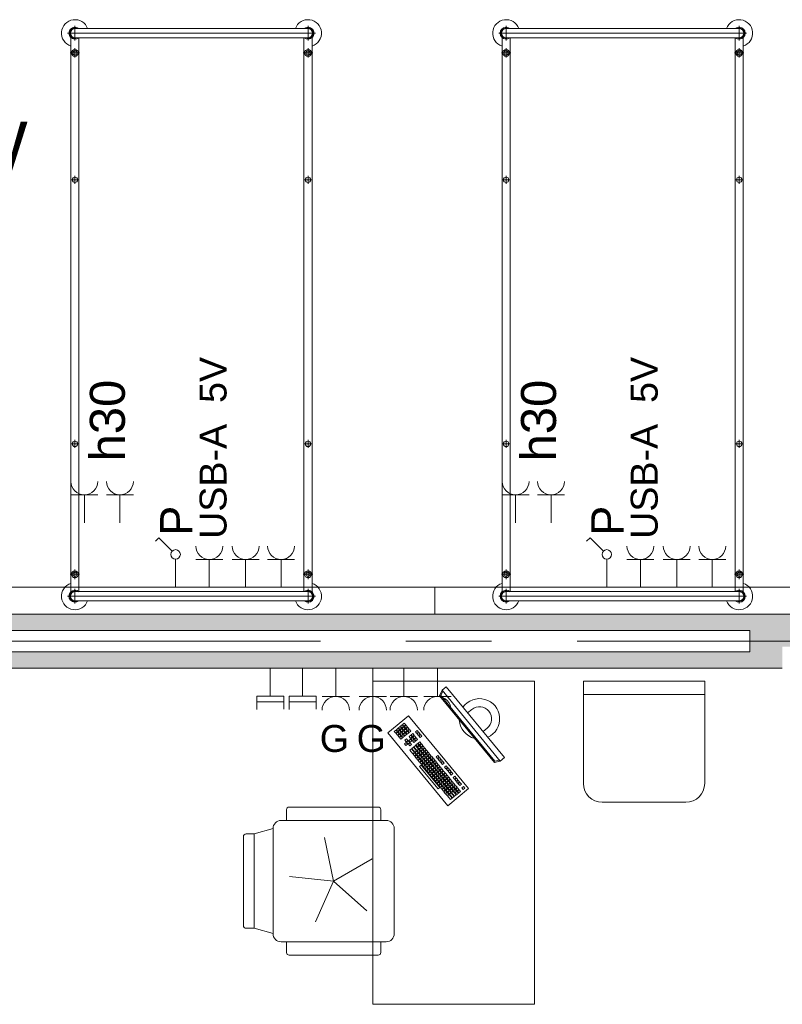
# Model space of a CAD drawing. Header units: centimetres. Extents: x -2424 to 1783, y 5 to 2907.
# Tile 4 of 94: x -992 to -709, y 274 to 639. Entities that reach past the tile are written whole.
import ezdxf

# ---------------------------------------------------------------- set-up
doc = ezdxf.new("R2010")
doc.units = ezdxf.units.CM
doc.linetypes.add('Oś', pattern=[222.25, 127, -31.75, 31.75, -31.75])
for name, color, linetype, lineweight in [('A-ANNO-NOTE', 131, 'Continuous', 9), ('A-AREA-IDEN', 2, 'Continuous', 13), ('A-WALL', 113, 'Continuous', 13), ('E-ELEC-EQPM', 71, 'Continuous', 9), ('I-FURN', 30, 'Continuous', 9), ('Q-SPCQ', 91, 'Continuous', 9), ('S-GRID', 1, 'Continuous', 13)]:
    doc.layers.add(name, color=color, linetype=linetype, lineweight=lineweight)
doc.layers.add('A-WALL-PATT', color=111, linetype='Continuous', lineweight=13, plot=False)
doc.styles.add('Arial_10', font='arial.ttf', dxfattribs={"width": 0.85, "height": 23})
doc.styles.add('Arial_4', font='arial.ttf', dxfattribs={"height": 10})
doc.styles.add('Arial_5', font='arial.ttf', dxfattribs={"height": 12})
doc.styles.add('Arial_6', font='arial.ttf', dxfattribs={"height": 13})

msp = doc.modelspace()

# ---------------------------------------------------------------- linework, layer by layer
at = {"layer": 'A-WALL', "color": 251, "lineweight": 9}
for p, q in [((-627.62, 418.33), (-1197.62, 418.33)), ((-1197.62, 412.33), (-720.62, 412.33)), ((-720.62, 412.33), (-720.62, 404.33)), ((-720.62, 404.33), (-1197.62, 404.33)), ((-1197.62, 398.33), (-708.62, 398.33))]:
    msp.add_line(p, q, dxfattribs=at)
at = {"layer": 'A-WALL-PATT', "color": 251, "linetype": 'Continuous', "lineweight": 9, "extrusion": (0, 0, -1)}
for points in [[(1197.62, 418.33), (1083.06, 412.33), (720.62, 418.33)], [(720.62, 418.33), (1083.06, 412.33), (720.62, 412.33)], [(719.15, 406.33), (720.62, 418.33), (720.62, 406.33)], [(720.62, 418.33), (719.15, 406.33), (627.62, 418.33)], [(627.62, 418.33), (719.15, 406.33), (627.62, 406.33)], [(720.62, 404.33), (708.62, 398.33), (720.62, 406.33)], [(720.62, 406.33), (708.62, 398.33), (708.62, 406.33)], [(1197.62, 398.33), (720.62, 404.33), (1197.62, 404.33)], [(720.62, 404.33), (1197.62, 398.33), (1083.06, 398.33)], [(720.62, 404.33), (1083.06, 398.33), (720.62, 398.33)], [(708.62, 398.33), (720.62, 404.33), (720.62, 398.33)]]:
    msp.add_solid(points, dxfattribs=at)
at = {"layer": 'E-ELEC-EQPM', "color": 251, "lineweight": 9}
for p, q in [((-898.62, 387.99), (-898.62, 398.33)), ((-886.62, 387.99), (-886.62, 398.33)), ((-874.34, 387.83), (-874.34, 398.33)), ((-860.62, 387.83), (-860.62, 398.33)), ((-849.12, 387.83), (-849.12, 398.33)), ((-836.62, 387.83), (-836.62, 398.33)), ((-903.62, 387.99), (-903.62, 382.95)), ((-893.62, 387.99), (-903.62, 387.99)), ((-893.62, 383.11), (-893.62, 387.99)), ((-891.62, 387.99), (-891.62, 382.95)), ((-881.62, 387.99), (-891.62, 387.99)), ((-881.62, 383.11), (-881.62, 387.99)), ((-879.42, 387.83), (-869.26, 387.83)), ((-865.7, 387.83), (-855.54, 387.83)), ((-854.2, 387.83), (-844.04, 387.83)), ((-841.7, 387.83), (-831.54, 387.83)), ((-893.62, 385.8), (-903.62, 385.8)), ((-881.62, 385.8), (-891.62, 385.8))]:
    msp.add_line(p, q, dxfattribs=at)
for centre in [(-874.34, 382.75), (-860.62, 382.75), (-849.12, 382.75), (-836.62, 382.75)]:
    msp.add_arc(centre, 5.08, 0, 180, dxfattribs=at)
at = {"layer": 'I-FURN', "color": 251, "lineweight": 9}
for p, q in [((-971.12, 631.3), (-971.12, 636.75)), ((-884.62, 631.3), (-884.62, 636.75)), ((-811.12, 631.3), (-811.12, 636.75)), ((-724.62, 631.3), (-724.62, 636.75)), ((-881.9, 634.03), (-973.85, 634.03)), ((-972.62, 426.67), (-972.62, 632.38)), ((-971.12, 635.73), (-884.62, 635.73)), ((-971.12, 632.33), (-884.62, 632.33)), ((-969.62, 632.33), (-969.62, 426.67)), ((-886.12, 632.38), (-886.12, 426.73)), ((-883.12, 426.67), (-883.12, 632.38)), ((-721.9, 634.03), (-813.85, 634.03)), ((-812.62, 426.67), (-812.62, 632.38)), ((-811.12, 635.73), (-724.62, 635.73)), ((-811.12, 632.33), (-724.62, 632.33)), ((-809.62, 632.33), (-809.62, 426.67)), ((-726.12, 632.38), (-726.12, 426.73)), ((-723.12, 426.67), (-723.12, 632.38)), ((-972.87, 626.7), (-969.37, 626.7)), ((-971.12, 624.95), (-971.12, 628.45)), ((-882.87, 626.7), (-886.37, 626.7)), ((-884.62, 624.95), (-884.62, 628.45)), ((-812.87, 626.7), (-809.37, 626.7)), ((-811.12, 624.95), (-811.12, 628.45)), ((-722.87, 626.7), (-726.37, 626.7)), ((-724.62, 624.95), (-724.62, 628.45)), ((-972.62, 579.58), (-969.62, 579.58)), ((-971.12, 578.08), (-971.12, 581.08)), ((-883.12, 579.58), (-886.12, 579.58)), ((-884.62, 578.08), (-884.62, 581.08)), ((-812.62, 579.58), (-809.62, 579.58)), ((-811.12, 578.08), (-811.12, 581.08)), ((-723.12, 579.58), (-726.12, 579.58)), ((-724.62, 578.08), (-724.62, 581.08)), ((-971.12, 480.08), (-971.12, 483.08)), ((-884.62, 480.08), (-884.62, 483.08)), ((-811.12, 480.08), (-811.12, 483.08)), ((-724.62, 480.08), (-724.62, 483.08)), ((-972.62, 481.58), (-969.62, 481.58)), ((-883.12, 481.58), (-886.12, 481.58)), ((-812.62, 481.58), (-809.62, 481.58)), ((-723.12, 481.58), (-726.12, 481.58)), ((-971.12, 434.92), (-971.12, 431.42)), ((-884.62, 434.92), (-884.62, 431.42)), ((-811.12, 434.92), (-811.12, 431.42)), ((-724.62, 434.92), (-724.62, 431.42)), ((-972.87, 433.17), (-969.37, 433.17)), ((-882.87, 433.17), (-886.37, 433.17)), ((-812.87, 433.17), (-809.37, 433.17)), ((-722.87, 433.17), (-726.37, 433.17)), ((-971.12, 427.75), (-971.12, 422.3)), ((-884.62, 427.75), (-884.62, 422.3)), ((-811.12, 427.75), (-811.12, 422.3)), ((-724.62, 427.75), (-724.62, 422.3)), ((-973.85, 425.03), (-881.9, 425.03)), ((-971.12, 426.73), (-884.62, 426.73)), ((-813.85, 425.03), (-721.9, 425.03)), ((-811.12, 426.73), (-724.62, 426.73)), ((-971.12, 423.33), (-884.62, 423.33)), ((-811.12, 423.33), (-724.62, 423.33)), ((-860.62, 393.56), (-800.62, 393.56)), ((-860.62, 273.56), (-860.62, 393.56)), ((-834.88, 390.11), (-833.33, 391.38)), ((-833.33, 391.38), (-811.74, 365.12)), ((-800.62, 393.56), (-800.62, 273.56)), ((-782.42, 393.56), (-782.42, 355.56)), ((-737.42, 393.56), (-782.42, 393.56)), ((-737.42, 355.56), (-737.42, 393.56)), ((-835.8, 388.09), (-834.88, 390.11)), ((-815.45, 363.33), (-835.8, 388.09)), ((-835.34, 388.15), (-834.61, 389.78)), ((-815.3, 363.78), (-835.34, 388.15)), ((-813.28, 363.85), (-834.88, 390.11)), ((-737.42, 388.56), (-782.42, 388.56)), ((-855.01, 374.3), (-847.28, 380.66)), ((-847.28, 380.66), (-825.05, 353.62)), ((-823.85, 383), (-825.39, 381.73)), ((-850.45, 376.63), (-851.06, 376.12)), ((-849.94, 376.01), (-850.45, 376.63)), ((-849.67, 377.27), (-850.29, 376.76)), ((-850.29, 376.76), (-849.78, 376.14)), ((-849.78, 376.14), (-849.17, 376.65)), ((-849.17, 376.65), (-849.67, 377.27)), ((-849.04, 376.49), (-849.66, 375.99)), ((-848.9, 377.9), (-849.52, 377.39)), ((-849.52, 377.39), (-849.01, 376.78)), ((-848.53, 375.88), (-849.04, 376.49)), ((-849.01, 376.78), (-848.39, 377.28)), ((-848.39, 377.28), (-848.9, 377.9)), ((-848.27, 377.13), (-848.88, 376.62)), ((-848.88, 376.62), (-848.38, 376)), ((-848.38, 376), (-847.76, 376.51)), ((-847.76, 376.51), (-848.27, 377.13)), ((-832.78, 347.27), (-855.01, 374.3)), ((-851.99, 375.36), (-852.61, 374.85)), ((-852.61, 374.85), (-852.1, 374.23)), ((-852.1, 374.23), (-851.48, 374.74)), ((-851.48, 374.74), (-851.99, 375.36)), ((-851.36, 374.59), (-851.97, 374.08)), ((-851.97, 374.08), (-851.47, 373.46)), ((-851.22, 376), (-851.84, 375.49)), ((-851.84, 375.49), (-851.33, 374.87)), ((-851.47, 373.46), (-850.85, 373.97)), ((-850.85, 373.97), (-851.36, 374.59)), ((-850.72, 373.82), (-851.34, 373.31)), ((-851.34, 373.31), (-850.83, 372.69)), ((-851.33, 374.87), (-850.71, 375.38)), ((-850.71, 375.38), (-851.22, 376)), ((-850.58, 375.22), (-851.2, 374.72)), ((-851.2, 374.72), (-850.69, 374.1)), ((-851.06, 376.12), (-850.56, 375.5)), ((-850.83, 372.69), (-850.21, 373.2)), ((-850.21, 373.2), (-850.72, 373.82)), ((-850.09, 373.04), (-850.7, 372.54)), ((-850.69, 374.1), (-850.07, 374.61)), ((-850.07, 374.61), (-850.58, 375.22)), ((-849.95, 374.45), (-850.57, 373.94)), ((-850.57, 373.94), (-850.06, 373.32)), ((-850.56, 375.5), (-849.94, 376.01)), ((-849.81, 375.86), (-850.43, 375.35)), ((-850.43, 375.35), (-849.92, 374.73)), ((-849.58, 372.43), (-850.09, 373.04)), ((-850.06, 373.32), (-849.44, 373.83)), ((-849.44, 373.83), (-849.95, 374.45)), ((-849.31, 373.68), (-849.93, 373.17)), ((-849.93, 373.17), (-849.42, 372.55)), ((-849.92, 374.73), (-849.3, 375.24)), ((-849.3, 375.24), (-849.81, 375.86)), ((-849.18, 375.09), (-849.79, 374.58)), ((-849.79, 374.58), (-849.29, 373.96)), ((-849.66, 375.99), (-849.15, 375.37)), ((-849.42, 372.55), (-848.8, 373.06)), ((-848.8, 373.06), (-849.31, 373.68)), ((-849.29, 373.96), (-848.67, 374.47)), ((-848.67, 374.47), (-849.18, 375.09)), ((-848.54, 374.31), (-849.16, 373.81)), ((-849.16, 373.81), (-848.65, 373.19)), ((-849.15, 375.37), (-848.53, 375.88)), ((-848.4, 375.72), (-849.02, 375.21)), ((-849.02, 375.21), (-848.51, 374.6)), ((-848.65, 373.19), (-848.03, 373.7)), ((-848.03, 373.7), (-848.54, 374.31)), ((-848.51, 374.6), (-847.89, 375.1)), ((-847.89, 375.1), (-848.4, 375.72)), ((-847.77, 374.95), (-848.39, 374.44)), ((-848.39, 374.44), (-847.88, 373.82)), ((-847.63, 376.36), (-848.25, 375.85)), ((-848.25, 375.85), (-847.74, 375.23)), ((-847.88, 373.82), (-847.26, 374.33)), ((-847.26, 374.33), (-847.77, 374.95)), ((-847.74, 375.23), (-847.12, 375.74)), ((-847.12, 375.74), (-847.63, 376.36)), ((-847, 375.58), (-847.61, 375.08)), ((-847.61, 375.08), (-847.11, 374.46)), ((-846.5, 373.4), (-847.12, 372.9)), ((-847.12, 372.9), (-846.61, 372.28)), ((-847.11, 374.46), (-846.49, 374.97)), ((-846.49, 374.97), (-847, 375.58)), ((-846.61, 372.28), (-845.99, 372.79)), ((-845.99, 372.79), (-846.5, 373.4)), ((-845.73, 374.04), (-846.34, 373.53)), ((-846.34, 373.53), (-845.83, 372.91)), ((-845.83, 372.91), (-845.22, 373.42)), ((-845.22, 373.42), (-845.73, 374.04)), ((-845.09, 373.27), (-845.71, 372.76)), ((-844.58, 372.65), (-845.09, 373.27)), ((-844.12, 375.23), (-844.73, 374.72)), ((-844.73, 374.72), (-844.23, 374.11)), ((-844.23, 374.11), (-843.61, 374.61)), ((-843.61, 374.61), (-844.12, 375.23)), ((-843.48, 374.46), (-844.1, 373.95)), ((-844.1, 373.95), (-843.59, 373.33)), ((-843.59, 373.33), (-842.97, 373.84)), ((-842.97, 373.84), (-843.48, 374.46)), ((-842.85, 373.69), (-843.46, 373.18)), ((-843.46, 373.18), (-842.96, 372.56)), ((-842.96, 372.56), (-842.34, 373.07)), ((-842.34, 373.07), (-842.85, 373.69)), ((-818.13, 376.04), (-819.68, 374.77)), ((-850.7, 372.54), (-850.19, 371.92)), ((-850.19, 371.92), (-849.58, 372.43)), ((-848.18, 370.73), (-848.8, 370.22)), ((-848.8, 370.22), (-848.29, 369.6)), ((-848.04, 372.13), (-848.66, 371.63)), ((-848.66, 371.63), (-848.15, 371.01)), ((-848.29, 369.6), (-847.67, 370.11)), ((-847.67, 370.11), (-848.18, 370.73)), ((-848.15, 371.01), (-847.53, 371.52)), ((-847.53, 371.52), (-848.04, 372.13)), ((-847.41, 371.36), (-848.03, 370.85)), ((-848.03, 370.85), (-847.52, 370.24)), ((-847.52, 370.24), (-846.9, 370.74)), ((-846.9, 370.74), (-847.41, 371.36)), ((-846.77, 370.59), (-847.39, 370.08)), ((-847.39, 370.08), (-846.88, 369.46)), ((-846.63, 372), (-847.25, 371.49)), ((-847.25, 371.49), (-846.74, 370.87)), ((-846.88, 369.46), (-846.26, 369.97)), ((-846.26, 369.97), (-846.77, 370.59)), ((-846.74, 370.87), (-846.13, 371.38)), ((-846.13, 371.38), (-846.63, 372)), ((-845.86, 372.63), (-846.48, 372.12)), ((-846.48, 372.12), (-845.97, 371.51)), ((-845.97, 371.51), (-845.35, 372.01)), ((-845.35, 372.01), (-845.86, 372.63)), ((-845.23, 371.86), (-845.85, 371.35)), ((-845.85, 371.35), (-845.34, 370.73)), ((-845.71, 372.76), (-845.2, 372.14)), ((-844.73, 369.68), (-845.35, 369.17)), ((-845.35, 369.17), (-844.2, 367.78)), ((-845.34, 370.73), (-844.72, 371.24)), ((-844.72, 371.24), (-845.23, 371.86)), ((-845.2, 372.14), (-844.58, 372.65)), ((-844.45, 372.49), (-845.07, 371.99)), ((-845.07, 371.99), (-844.56, 371.37)), ((-843.59, 368.29), (-844.73, 369.68)), ((-843.96, 370.31), (-844.57, 369.81)), ((-844.57, 369.81), (-844.07, 369.19)), ((-844.56, 371.37), (-843.95, 371.88)), ((-843.95, 371.88), (-844.45, 372.49)), ((-844.07, 369.19), (-843.45, 369.7)), ((-843.45, 369.7), (-843.96, 370.31)), ((-843.32, 369.54), (-843.94, 369.03)), ((-843.18, 370.95), (-843.8, 370.44)), ((-843.8, 370.44), (-843.29, 369.82)), ((-842.81, 368.92), (-843.32, 369.54)), ((-843.29, 369.82), (-842.68, 370.33)), ((-842.68, 370.33), (-843.18, 370.95)), ((-842.55, 370.18), (-843.17, 369.67)), ((-843.17, 369.67), (-842.66, 369.05)), ((-842.66, 369.05), (-842.04, 369.56)), ((-842.04, 369.56), (-842.55, 370.18)), ((-841.91, 369.4), (-842.53, 368.9)), ((-841.41, 368.79), (-841.91, 369.4)), ((-846.27, 368.41), (-846.89, 367.9)), ((-846.89, 367.9), (-845.75, 366.51)), ((-845.13, 367.02), (-846.27, 368.41)), ((-845.5, 369.04), (-846.12, 368.54)), ((-846.12, 368.54), (-844.98, 367.15)), ((-845.75, 366.51), (-845.13, 367.02)), ((-845, 366.86), (-845.62, 366.36)), ((-845.62, 366.36), (-845.11, 365.74)), ((-844.36, 367.65), (-845.5, 369.04)), ((-845.11, 365.74), (-844.5, 366.25)), ((-844.5, 366.25), (-845, 366.86)), ((-844.37, 366.09), (-844.99, 365.58)), ((-844.99, 365.58), (-844.48, 364.97)), ((-844.98, 367.15), (-844.36, 367.65)), ((-844.23, 367.5), (-844.85, 366.99)), ((-844.85, 366.99), (-844.34, 366.37)), ((-844.48, 364.97), (-843.86, 365.47)), ((-843.86, 365.47), (-844.37, 366.09)), ((-844.34, 366.37), (-843.72, 366.88)), ((-843.72, 366.88), (-844.23, 367.5)), ((-843.6, 366.73), (-844.21, 366.22)), ((-844.21, 366.22), (-843.71, 365.6)), ((-844.2, 367.78), (-843.59, 368.29)), ((-843.46, 368.13), (-844.08, 367.63)), ((-844.08, 367.63), (-843.57, 367.01)), ((-843.94, 369.03), (-843.43, 368.42)), ((-843.71, 365.6), (-843.09, 366.11)), ((-843.09, 366.11), (-843.6, 366.73)), ((-842.96, 365.95), (-843.58, 365.45)), ((-843.57, 367.01), (-842.95, 367.52)), ((-842.95, 367.52), (-843.46, 368.13)), ((-842.82, 367.36), (-843.44, 366.85)), ((-843.44, 366.85), (-842.93, 366.24)), ((-843.43, 368.42), (-842.81, 368.92)), ((-842.69, 368.77), (-843.3, 368.26)), ((-843.3, 368.26), (-842.8, 367.64)), ((-842.45, 365.34), (-842.96, 365.95)), ((-842.93, 366.24), (-842.32, 366.74)), ((-842.32, 366.74), (-842.82, 367.36)), ((-842.19, 366.59), (-842.81, 366.08)), ((-842.81, 366.08), (-842.3, 365.46)), ((-842.8, 367.64), (-842.18, 368.15)), ((-842.18, 368.15), (-842.69, 368.77)), ((-842.05, 368), (-842.67, 367.49)), ((-842.67, 367.49), (-842.16, 366.87)), ((-842.53, 368.9), (-842.02, 368.28)), ((-842.3, 365.46), (-841.68, 365.97)), ((-841.68, 365.97), (-842.19, 366.59)), ((-841.55, 365.82), (-842.17, 365.31)), ((-842.16, 366.87), (-841.54, 367.38)), ((-841.54, 367.38), (-842.05, 368)), ((-841.42, 367.22), (-842.03, 366.72)), ((-842.03, 366.72), (-841.53, 366.1)), ((-842.02, 368.28), (-841.41, 368.79)), ((-841.28, 368.63), (-841.9, 368.12)), ((-841.9, 368.12), (-841.39, 367.51)), ((-841.05, 365.2), (-841.55, 365.82)), ((-841.53, 366.1), (-840.91, 366.61)), ((-840.91, 366.61), (-841.42, 367.22)), ((-840.78, 366.45), (-841.4, 365.94)), ((-841.4, 365.94), (-840.89, 365.33)), ((-841.39, 367.51), (-840.77, 368.01)), ((-840.77, 368.01), (-841.28, 368.63)), ((-840.64, 367.86), (-841.26, 367.35)), ((-841.26, 367.35), (-840.75, 366.73)), ((-840.89, 365.33), (-840.27, 365.83)), ((-840.27, 365.83), (-840.78, 366.45)), ((-840.15, 365.68), (-840.76, 365.17)), ((-840.75, 366.73), (-840.14, 367.24)), ((-840.14, 367.24), (-840.64, 367.86)), ((-840.01, 367.09), (-840.63, 366.58)), ((-840.63, 366.58), (-840.12, 365.96)), ((-839.64, 365.06), (-840.15, 365.68)), ((-840.12, 365.96), (-839.5, 366.47)), ((-839.5, 366.47), (-840.01, 367.09)), ((-839.37, 366.32), (-839.99, 365.81)), ((-839.99, 365.81), (-839.48, 365.19)), ((-839.48, 365.19), (-838.87, 365.7)), ((-838.87, 365.7), (-839.37, 366.32)), ((-838.74, 365.54), (-839.36, 365.03)), ((-838.23, 364.92), (-838.74, 365.54)), ((-836.5, 365.96), (-837.11, 365.46)), ((-835.99, 365.35), (-836.5, 365.96)), ((-843.73, 365.32), (-844.35, 364.81)), ((-844.35, 364.81), (-843.84, 364.19)), ((-843.84, 364.19), (-843.23, 364.7)), ((-843.23, 364.7), (-843.73, 365.32)), ((-843.1, 364.55), (-843.72, 364.04)), ((-843.72, 364.04), (-843.21, 363.42)), ((-843.58, 365.45), (-843.07, 364.83)), ((-843.22, 361.86), (-842.6, 362.37)), ((-836.36, 353.52), (-843.22, 361.86)), ((-843.21, 363.42), (-842.59, 363.93)), ((-842.59, 363.93), (-843.1, 364.55)), ((-842.46, 363.77), (-843.08, 363.27)), ((-843.08, 363.27), (-842.57, 362.65)), ((-843.07, 364.83), (-842.45, 365.34)), ((-842.33, 365.18), (-842.94, 364.67)), ((-842.94, 364.67), (-842.44, 364.06)), ((-842.6, 362.37), (-835.74, 354.03)), ((-842.57, 362.65), (-841.96, 363.16)), ((-841.96, 363.16), (-842.46, 363.77)), ((-841.83, 363), (-842.45, 362.49)), ((-842.45, 362.49), (-841.94, 361.88)), ((-842.44, 364.06), (-841.82, 364.56)), ((-841.82, 364.56), (-842.33, 365.18)), ((-841.69, 364.41), (-842.31, 363.9)), ((-842.31, 363.9), (-841.8, 363.28)), ((-842.17, 365.31), (-841.66, 364.69)), ((-841.94, 361.88), (-841.32, 362.38)), ((-841.32, 362.38), (-841.83, 363)), ((-841.19, 362.23), (-841.81, 361.72)), ((-841.8, 363.28), (-841.18, 363.79)), ((-841.18, 363.79), (-841.69, 364.41)), ((-841.06, 363.64), (-841.67, 363.13)), ((-841.67, 363.13), (-841.17, 362.51)), ((-841.66, 364.69), (-841.05, 365.2)), ((-840.92, 365.04), (-841.54, 364.54)), ((-841.54, 364.54), (-841.03, 363.92)), ((-840.68, 361.61), (-841.19, 362.23)), ((-841.17, 362.51), (-840.55, 363.02)), ((-840.55, 363.02), (-841.06, 363.64)), ((-840.42, 362.86), (-841.04, 362.36)), ((-841.04, 362.36), (-840.53, 361.74)), ((-841.03, 363.92), (-840.41, 364.43)), ((-840.41, 364.43), (-840.92, 365.04)), ((-840.28, 364.27), (-840.9, 363.76)), ((-840.9, 363.76), (-840.39, 363.15)), ((-840.76, 365.17), (-840.26, 364.55)), ((-840.53, 361.74), (-839.91, 362.25)), ((-839.91, 362.25), (-840.42, 362.86)), ((-839.79, 362.09), (-840.4, 361.58)), ((-840.39, 363.15), (-839.78, 363.65)), ((-839.78, 363.65), (-840.28, 364.27)), ((-839.65, 363.5), (-840.27, 362.99)), ((-840.27, 362.99), (-839.76, 362.37)), ((-840.26, 364.55), (-839.64, 365.06)), ((-839.51, 364.91), (-840.13, 364.4)), ((-840.13, 364.4), (-839.62, 363.78)), ((-839.28, 361.47), (-839.79, 362.09)), ((-839.76, 362.37), (-839.14, 362.88)), ((-839.14, 362.88), (-839.65, 363.5)), ((-839.01, 362.73), (-839.63, 362.22)), ((-839.63, 362.22), (-839.12, 361.6)), ((-839.62, 363.78), (-839, 364.29)), ((-839, 364.29), (-839.51, 364.91)), ((-838.88, 364.14), (-839.49, 363.63)), ((-839.49, 363.63), (-838.99, 363.01)), ((-839.36, 365.03), (-838.85, 364.42)), ((-839.12, 361.6), (-838.5, 362.11)), ((-838.5, 362.11), (-839.01, 362.73)), ((-838.38, 361.96), (-839, 361.45)), ((-838.99, 363.01), (-838.37, 363.52)), ((-838.37, 363.52), (-838.88, 364.14)), ((-838.24, 363.36), (-838.86, 362.85)), ((-838.86, 362.85), (-838.35, 362.24)), ((-838.85, 364.42), (-838.23, 364.92)), ((-838.1, 364.77), (-838.72, 364.26)), ((-838.72, 364.26), (-838.21, 363.64)), ((-837.87, 361.34), (-838.38, 361.96)), ((-838.35, 362.24), (-837.73, 362.74)), ((-837.73, 362.74), (-838.24, 363.36)), ((-837.61, 362.59), (-838.22, 362.08)), ((-838.22, 362.08), (-837.72, 361.46)), ((-838.21, 363.64), (-837.6, 364.15)), ((-837.6, 364.15), (-838.1, 364.77)), ((-837.47, 364), (-838.09, 363.49)), ((-838.09, 363.49), (-837.58, 362.87)), ((-837.72, 361.46), (-837.1, 361.97)), ((-837.1, 361.97), (-837.61, 362.59)), ((-836.97, 361.82), (-837.59, 361.31)), ((-837.58, 362.87), (-836.96, 363.38)), ((-836.96, 363.38), (-837.47, 364)), ((-836.83, 363.23), (-837.45, 362.72)), ((-837.45, 362.72), (-836.94, 362.1)), ((-837.11, 365.46), (-836.6, 364.84)), ((-836.46, 361.2), (-836.97, 361.82)), ((-836.94, 362.1), (-836.33, 362.61)), ((-836.33, 362.61), (-836.83, 363.23)), ((-836.2, 362.45), (-836.82, 361.95)), ((-836.82, 361.95), (-836.31, 361.33)), ((-836.6, 364.84), (-835.99, 365.35)), ((-835.86, 365.19), (-836.48, 364.68)), ((-836.48, 364.68), (-835.97, 364.06)), ((-836.31, 361.33), (-835.69, 361.84)), ((-835.69, 361.84), (-836.2, 362.45)), ((-835.97, 364.06), (-835.35, 364.57)), ((-835.35, 364.57), (-835.86, 365.19)), ((-835.22, 364.42), (-835.84, 363.91)), ((-835.84, 363.91), (-835.33, 363.29)), ((-835.33, 363.29), (-834.72, 363.8)), ((-834.72, 363.8), (-835.22, 364.42)), ((-834.59, 363.65), (-835.21, 363.14)), ((-835.21, 363.14), (-834.7, 362.52)), ((-834.7, 362.52), (-834.08, 363.03)), ((-834.08, 363.03), (-834.59, 363.65)), ((-833.32, 362.1), (-833.94, 361.59)), ((-832.81, 361.48), (-833.32, 362.1)), ((-813.28, 363.85), (-815.45, 363.33)), ((-813.55, 364.18), (-815.3, 363.78)), ((-811.74, 365.12), (-813.28, 363.85)), ((-841.81, 361.72), (-841.3, 361.1)), ((-841.3, 361.1), (-840.68, 361.61)), ((-840.56, 361.46), (-841.18, 360.95)), ((-841.18, 360.95), (-840.67, 360.33)), ((-840.67, 360.33), (-840.05, 360.84)), ((-840.05, 360.84), (-840.56, 361.46)), ((-839.92, 360.69), (-840.54, 360.18)), ((-840.54, 360.18), (-840.03, 359.56)), ((-840.4, 361.58), (-839.9, 360.97)), ((-840.03, 359.56), (-839.41, 360.07)), ((-839.41, 360.07), (-839.92, 360.69)), ((-839.29, 359.91), (-839.91, 359.4)), ((-839.91, 359.4), (-839.4, 358.79)), ((-839.9, 360.97), (-839.28, 361.47)), ((-839.15, 361.32), (-839.77, 360.81)), ((-839.77, 360.81), (-839.26, 360.19)), ((-839.4, 358.79), (-838.78, 359.29)), ((-838.78, 359.29), (-839.29, 359.91)), ((-838.65, 359.14), (-839.27, 358.63)), ((-839.27, 358.63), (-838.76, 358.01)), ((-839.26, 360.19), (-838.64, 360.7)), ((-838.64, 360.7), (-839.15, 361.32)), ((-838.52, 360.55), (-839.13, 360.04)), ((-839.13, 360.04), (-838.62, 359.42)), ((-839, 361.45), (-838.49, 360.83)), ((-838.76, 358.01), (-838.14, 358.52)), ((-838.14, 358.52), (-838.65, 359.14)), ((-837.24, 359), (-838.64, 357.86)), ((-838.62, 359.42), (-838.01, 359.93)), ((-838.01, 359.93), (-838.52, 360.55)), ((-837.88, 359.78), (-838.5, 359.27)), ((-838.5, 359.27), (-837.99, 358.65)), ((-838.49, 360.83), (-837.87, 361.34)), ((-837.74, 361.18), (-838.36, 360.67)), ((-838.36, 360.67), (-837.85, 360.06)), ((-837.51, 357.75), (-838.02, 358.37)), ((-837.99, 358.65), (-837.37, 359.16)), ((-837.37, 359.16), (-837.88, 359.78)), ((-837.86, 358.49), (-837.35, 357.88)), ((-837.85, 360.06), (-837.23, 360.56)), ((-837.23, 360.56), (-837.74, 361.18)), ((-837.11, 360.41), (-837.73, 359.9)), ((-837.73, 359.9), (-837.22, 359.28)), ((-837.59, 361.31), (-837.08, 360.69)), ((-837.35, 357.88), (-836.74, 358.39)), ((-836.74, 358.39), (-837.24, 359)), ((-836.61, 358.23), (-837.23, 357.72)), ((-837.22, 359.28), (-836.6, 359.79)), ((-836.6, 359.79), (-837.11, 360.41)), ((-836.47, 359.64), (-837.09, 359.13)), ((-837.09, 359.13), (-836.58, 358.51)), ((-837.08, 360.69), (-836.46, 361.2)), ((-836.34, 361.05), (-836.95, 360.54)), ((-836.95, 360.54), (-836.45, 359.92)), ((-836.1, 357.61), (-836.61, 358.23)), ((-836.58, 358.51), (-835.96, 359.02)), ((-835.96, 359.02), (-836.47, 359.64)), ((-835.84, 358.87), (-836.46, 358.36)), ((-836.46, 358.36), (-835.95, 357.74)), ((-836.45, 359.92), (-835.83, 360.43)), ((-835.83, 360.43), (-836.34, 361.05)), ((-835.7, 360.27), (-836.32, 359.77)), ((-836.32, 359.77), (-835.81, 359.15)), ((-835.56, 361.68), (-836.18, 361.17)), ((-836.18, 361.17), (-835.67, 360.55)), ((-835.95, 357.74), (-835.33, 358.25)), ((-835.33, 358.25), (-835.84, 358.87)), ((-835.81, 359.15), (-835.19, 359.66)), ((-835.19, 359.66), (-835.7, 360.27)), ((-835.06, 359.5), (-835.68, 358.99)), ((-835.68, 358.99), (-835.17, 358.37)), ((-835.67, 360.55), (-835.05, 361.06)), ((-835.05, 361.06), (-835.56, 361.68)), ((-834.93, 360.91), (-835.55, 360.4)), ((-835.55, 360.4), (-835.04, 359.78)), ((-835.17, 358.37), (-834.56, 358.88)), ((-834.56, 358.88), (-835.06, 359.5)), ((-835.05, 358.22), (-834.43, 358.73)), ((-834.54, 357.6), (-835.05, 358.22)), ((-835.04, 359.78), (-834.42, 360.29)), ((-834.42, 360.29), (-834.93, 360.91)), ((-834.29, 360.14), (-834.91, 359.63)), ((-834.91, 359.63), (-834.4, 359.01)), ((-834.43, 358.73), (-833.92, 358.11)), ((-834.4, 359.01), (-833.78, 359.52)), ((-833.78, 359.52), (-834.29, 360.14)), ((-834.28, 358.86), (-833.66, 359.36)), ((-833.77, 358.24), (-834.28, 358.86)), ((-833.94, 361.59), (-833.43, 360.98)), ((-833.15, 358.75), (-833.77, 358.24)), ((-833.66, 359.36), (-833.15, 358.75)), ((-833.02, 358.59), (-833.64, 358.08)), ((-833.43, 360.98), (-832.81, 361.48)), ((-832.68, 361.33), (-833.3, 360.82)), ((-833.3, 360.82), (-832.79, 360.2)), ((-832.51, 357.97), (-833.02, 358.59)), ((-832.79, 360.2), (-832.18, 360.71)), ((-832.18, 360.71), (-832.68, 361.33)), ((-832.67, 360.05), (-832.05, 360.56)), ((-832.16, 359.43), (-832.67, 360.05)), ((-831.54, 359.94), (-832.16, 359.43)), ((-832.05, 360.56), (-831.54, 359.94)), ((-831.41, 359.78), (-832.03, 359.28)), ((-832.03, 359.28), (-831.52, 358.66)), ((-831.52, 358.66), (-830.91, 359.17)), ((-830.91, 359.17), (-831.41, 359.78)), ((-830.14, 358.24), (-830.76, 357.73)), ((-829.64, 357.62), (-830.14, 358.24)), ((-838.64, 357.86), (-838.13, 357.24)), ((-838.13, 357.24), (-837.51, 357.75)), ((-837.38, 357.6), (-838, 357.09)), ((-838, 357.09), (-837.49, 356.47)), ((-837.49, 356.47), (-836.87, 356.98)), ((-836.87, 356.98), (-837.38, 357.6)), ((-837.36, 356.31), (-836.75, 356.82)), ((-836.86, 355.7), (-837.36, 356.31)), ((-837.23, 357.72), (-836.72, 357.1)), ((-836.24, 356.21), (-836.86, 355.7)), ((-836.75, 356.82), (-836.24, 356.21)), ((-836.11, 356.05), (-836.73, 355.54)), ((-836.73, 355.54), (-836.22, 354.92)), ((-836.72, 357.1), (-836.1, 357.61)), ((-836.59, 356.95), (-835.97, 357.46)), ((-836.08, 356.33), (-836.59, 356.95)), ((-836.22, 354.92), (-835.6, 355.43)), ((-835.6, 355.43), (-836.11, 356.05)), ((-835.48, 355.28), (-836.09, 354.77)), ((-836.09, 354.77), (-835.59, 354.15)), ((-835.47, 356.84), (-836.08, 356.33)), ((-835.97, 357.46), (-835.47, 356.84)), ((-835.34, 356.69), (-835.96, 356.18)), ((-835.96, 356.18), (-835.45, 355.56)), ((-835.82, 357.59), (-835.2, 358.09)), ((-835.31, 356.97), (-835.82, 357.59)), ((-835.59, 354.15), (-834.97, 354.66)), ((-834.97, 354.66), (-835.48, 355.28)), ((-834.84, 354.51), (-835.46, 354)), ((-835.45, 355.56), (-834.83, 356.07)), ((-834.83, 356.07), (-835.34, 356.69)), ((-834.7, 355.91), (-835.32, 355.41)), ((-835.32, 355.41), (-834.81, 354.79)), ((-834.69, 357.48), (-835.31, 356.97)), ((-835.2, 358.09), (-834.69, 357.48)), ((-834.57, 357.32), (-835.19, 356.81)), ((-835.19, 356.81), (-834.68, 356.19)), ((-834.33, 353.89), (-834.84, 354.51)), ((-834.81, 354.79), (-834.2, 355.3)), ((-834.2, 355.3), (-834.7, 355.91)), ((-834.07, 355.14), (-834.69, 354.63)), ((-834.69, 354.63), (-834.18, 354.01)), ((-834.68, 356.19), (-834.06, 356.7)), ((-834.06, 356.7), (-834.57, 357.32)), ((-833.93, 356.55), (-834.55, 356.04)), ((-834.55, 356.04), (-834.04, 355.42)), ((-833.92, 358.11), (-834.54, 357.6)), ((-833.79, 357.96), (-834.41, 357.45)), ((-834.41, 357.45), (-833.9, 356.83)), ((-834.18, 354.01), (-833.56, 354.52)), ((-833.56, 354.52), (-834.07, 355.14)), ((-834.04, 355.42), (-833.42, 355.93)), ((-833.42, 355.93), (-833.93, 356.55)), ((-833.3, 355.78), (-833.91, 355.27)), ((-833.91, 355.27), (-833.41, 354.65)), ((-833.9, 356.83), (-833.29, 357.34)), ((-833.29, 357.34), (-833.79, 357.96)), ((-833.16, 357.18), (-833.78, 356.68)), ((-833.78, 356.68), (-833.27, 356.06)), ((-833.64, 358.08), (-833.13, 357.47)), ((-833.41, 354.65), (-832.79, 355.16)), ((-832.79, 355.16), (-833.3, 355.78)), ((-832.66, 355), (-833.28, 354.5)), ((-833.27, 356.06), (-832.65, 356.57)), ((-832.65, 356.57), (-833.16, 357.18)), ((-832.52, 356.41), (-833.14, 355.9)), ((-833.14, 355.9), (-832.63, 355.29)), ((-833.13, 357.47), (-832.51, 357.97)), ((-832.39, 357.82), (-833.01, 357.31)), ((-833.01, 357.31), (-832.5, 356.69)), ((-832.15, 354.39), (-832.66, 355)), ((-832.63, 355.29), (-832.02, 355.79)), ((-832.02, 355.79), (-832.52, 356.41)), ((-831.89, 355.64), (-832.51, 355.13)), ((-832.51, 355.13), (-832, 354.51)), ((-832.5, 356.69), (-831.88, 357.2)), ((-831.88, 357.2), (-832.39, 357.82)), ((-831.75, 357.05), (-832.37, 356.54)), ((-832.37, 356.54), (-831.86, 355.92)), ((-832, 354.51), (-831.38, 355.02)), ((-831.38, 355.02), (-831.89, 355.64)), ((-831.25, 354.87), (-831.87, 354.36)), ((-831.86, 355.92), (-831.24, 356.43)), ((-831.24, 356.43), (-831.75, 357.05)), ((-831.12, 356.27), (-831.73, 355.77)), ((-831.73, 355.77), (-831.23, 355.15)), ((-830.75, 354.25), (-831.25, 354.87)), ((-831.23, 355.15), (-830.61, 355.66)), ((-830.61, 355.66), (-831.12, 356.27)), ((-830.48, 355.5), (-831.1, 354.99)), ((-831.1, 354.99), (-830.59, 354.38)), ((-830.76, 357.73), (-830.25, 357.11)), ((-830.59, 354.38), (-829.97, 354.88)), ((-829.97, 354.88), (-830.48, 355.5)), ((-829.85, 354.73), (-830.46, 354.22)), ((-830.25, 357.11), (-829.64, 357.62)), ((-829.51, 357.47), (-830.13, 356.96)), ((-830.13, 356.96), (-829.62, 356.34)), ((-829.34, 354.11), (-829.85, 354.73)), ((-829.62, 356.34), (-829, 356.85)), ((-829, 356.85), (-829.51, 357.47)), ((-828.87, 356.69), (-829.49, 356.19)), ((-829.49, 356.19), (-828.98, 355.57)), ((-828.98, 355.57), (-828.37, 356.08)), ((-828.37, 356.08), (-828.87, 356.69)), ((-828.24, 355.92), (-828.86, 355.41)), ((-828.86, 355.41), (-828.35, 354.8)), ((-828.35, 354.8), (-827.73, 355.3)), ((-827.73, 355.3), (-828.24, 355.92)), ((-835.74, 354.03), (-836.36, 353.52)), ((-835.46, 354), (-834.95, 353.38)), ((-834.95, 353.38), (-834.33, 353.89)), ((-834.21, 353.73), (-834.82, 353.23)), ((-834.82, 353.23), (-834.32, 352.61)), ((-834.32, 352.61), (-833.7, 353.12)), ((-833.7, 353.12), (-834.21, 353.73)), ((-833.57, 352.96), (-834.19, 352.45)), ((-834.19, 352.45), (-833.68, 351.84)), ((-833.43, 354.37), (-834.05, 353.86)), ((-834.05, 353.86), (-833.54, 353.24)), ((-833.68, 351.84), (-833.06, 352.34)), ((-833.06, 352.34), (-833.57, 352.96)), ((-832.94, 352.19), (-833.55, 351.68)), ((-833.55, 351.68), (-833.05, 351.06)), ((-833.54, 353.24), (-832.93, 353.75)), ((-832.93, 353.75), (-833.43, 354.37)), ((-832.8, 353.6), (-833.42, 353.09)), ((-833.42, 353.09), (-832.91, 352.47)), ((-833.28, 354.5), (-832.77, 353.88)), ((-833.05, 351.06), (-832.43, 351.57)), ((-832.43, 351.57), (-832.94, 352.19)), ((-832.3, 351.42), (-832.92, 350.91)), ((-832.92, 350.91), (-831.78, 349.52)), ((-832.91, 352.47), (-832.29, 352.98)), ((-832.29, 352.98), (-832.8, 353.6)), ((-825.05, 353.62), (-832.78, 347.27)), ((-832.16, 352.82), (-832.78, 352.32)), ((-832.78, 352.32), (-832.27, 351.7)), ((-832.77, 353.88), (-832.15, 354.39)), ((-832.03, 354.23), (-832.64, 353.72)), ((-832.64, 353.72), (-832.14, 353.11)), ((-831.16, 350.03), (-832.3, 351.42)), ((-832.27, 351.7), (-831.66, 352.21)), ((-831.66, 352.21), (-832.16, 352.82)), ((-831.53, 352.05), (-832.15, 351.54)), ((-832.15, 351.54), (-831, 350.15)), ((-832.14, 353.11), (-831.52, 353.61)), ((-831.52, 353.61), (-832.03, 354.23)), ((-831.39, 353.46), (-832.01, 352.95)), ((-832.01, 352.95), (-831.5, 352.33)), ((-831.87, 354.36), (-831.36, 353.74)), ((-830.39, 350.66), (-831.53, 352.05)), ((-831.5, 352.33), (-830.88, 352.84)), ((-830.88, 352.84), (-831.39, 353.46)), ((-830.76, 352.69), (-831.37, 352.18)), ((-831.37, 352.18), (-830.23, 350.79)), ((-831.36, 353.74), (-830.75, 354.25)), ((-830.62, 354.09), (-831.24, 353.59)), ((-831.24, 353.59), (-830.73, 352.97)), ((-829.61, 351.3), (-830.76, 352.69)), ((-830.73, 352.97), (-830.11, 353.48)), ((-830.11, 353.48), (-830.62, 354.09)), ((-829.98, 353.32), (-830.6, 352.81)), ((-830.6, 352.81), (-830.09, 352.2)), ((-830.46, 354.22), (-829.96, 353.6)), ((-830.23, 350.79), (-829.61, 351.3)), ((-830.09, 352.2), (-829.48, 352.7)), ((-829.48, 352.7), (-829.98, 353.32)), ((-829.35, 352.55), (-829.97, 352.04)), ((-829.97, 352.04), (-829.46, 351.42)), ((-829.96, 353.6), (-829.34, 354.11)), ((-829.21, 353.96), (-829.83, 353.45)), ((-829.83, 353.45), (-829.32, 352.83)), ((-829.46, 351.42), (-828.84, 351.93)), ((-828.84, 351.93), (-829.35, 352.55)), ((-829.32, 352.83), (-828.7, 353.34)), ((-828.7, 353.34), (-829.21, 353.96)), ((-828.58, 353.18), (-829.19, 352.68)), ((-829.19, 352.68), (-828.69, 352.06)), ((-828.69, 352.06), (-828.07, 352.57)), ((-828.07, 352.57), (-828.58, 353.18)), ((-826.97, 354.38), (-827.59, 353.87)), ((-827.59, 353.87), (-827.08, 353.25)), ((-827.08, 353.25), (-826.46, 353.76)), ((-826.46, 353.76), (-826.97, 354.38)), ((-831.78, 349.52), (-831.16, 350.03)), ((-831, 350.15), (-830.39, 350.66)), ((-775.42, 348.56), (-744.42, 348.56)), ((-892.62, 341.79), (-892.62, 345.79)), ((-891.62, 346.79), (-858.62, 346.79)), ((-857.62, 341.79), (-857.62, 345.79)), ((-894.62, 341.79), (-855.62, 341.79)), ((-904.62, 336.79), (-907.62, 336.79)), ((-897.62, 338.79), (-904.62, 336.79)), ((-904.62, 301.79), (-904.62, 336.79)), ((-897.62, 299.79), (-897.62, 338.79)), ((-852.62, 338.79), (-852.62, 299.79)), ((-908.62, 302.79), (-908.62, 335.79)), ((-878.55, 335.43), (-875.12, 319.29)), ((-875.12, 319.29), (-860.83, 327.54)), ((-875.12, 319.29), (-891.53, 321.01)), ((-881.83, 304.22), (-875.12, 319.29)), ((-875.12, 319.29), (-862.86, 308.25)), ((-907.62, 301.79), (-904.62, 301.79)), ((-904.62, 301.79), (-897.62, 299.79)), ((-855.62, 296.79), (-894.62, 296.79)), ((-892.62, 296.79), (-892.62, 292.79)), ((-857.62, 296.79), (-857.62, 292.79)), ((-858.62, 291.79), (-891.62, 291.79)), ((-800.62, 273.56), (-860.62, 273.56))]:
    msp.add_line(p, q, dxfattribs=at)
for centre, radius in [((-971.12, 626.7), 1.25), ((-971.12, 626.7), 0.8), ((-884.62, 626.7), 1.25), ((-884.62, 626.7), 0.8), ((-811.12, 626.7), 1.25), ((-811.12, 626.7), 0.8), ((-724.62, 626.7), 1.25), ((-724.62, 626.7), 0.8), ((-971.12, 579.58), 1), ((-884.62, 579.58), 1), ((-811.12, 579.58), 1), ((-724.62, 579.58), 1), ((-971.12, 481.58), 1), ((-884.62, 481.58), 1), ((-811.12, 481.58), 1), ((-724.62, 481.58), 1), ((-971.12, 433.17), 1.25), ((-971.12, 433.17), 0.8), ((-884.62, 433.17), 1.25), ((-884.62, 433.17), 0.8), ((-811.12, 433.17), 1.25), ((-811.12, 433.17), 0.8), ((-724.62, 433.17), 1.25), ((-724.62, 433.17), 0.8)]:
    msp.add_circle(centre, radius, dxfattribs=at)
for centre, radius, start, end in [((-971.12, 634.03), 5, 19.8769, 252.5424), ((-971.12, 634.03), 2.23, 49.8221, 310.1779), ((-971.12, 634.03), 1.93, 62.0207, 297.9793), ((-884.62, 634.03), 5, 287.4576, 160.1231), ((-884.62, 634.03), 2.23, 229.8221, 130.1779), ((-884.62, 634.03), 1.93, 242.0207, 117.9793), ((-811.12, 634.03), 5, 19.8769, 252.5424), ((-811.12, 634.03), 2.23, 49.8221, 310.1779), ((-811.12, 634.03), 1.93, 62.0207, 297.9793), ((-724.62, 634.03), 5, 287.4576, 160.1231), ((-724.62, 634.03), 2.23, 229.8221, 130.1779), ((-724.62, 634.03), 1.93, 242.0207, 117.9793), ((-971.12, 634.03), 1.7, 90, 270), ((-884.62, 634.03), 1.7, 270, 90), ((-811.12, 634.03), 1.7, 90, 270), ((-724.62, 634.03), 1.7, 270, 90), ((-971.12, 425.03), 5, 107.4576, 340.1231), ((-884.62, 425.03), 5, 199.8769, 72.5424), ((-811.12, 425.03), 5, 107.4576, 340.1231), ((-724.62, 425.03), 5, 199.8769, 72.5424), ((-971.12, 425.03), 2.23, 47.6113, 310.1779), ((-971.12, 425.03), 1.93, 62.0207, 297.9793), ((-971.12, 425.03), 1.7, 90, 270), ((-884.62, 425.03), 2.23, 229.8221, 130.1779), ((-884.62, 425.03), 1.93, 242.0207, 117.9793), ((-884.62, 425.03), 1.7, 270, 90), ((-811.12, 425.03), 2.23, 47.6113, 310.1779), ((-811.12, 425.03), 1.93, 62.0207, 297.9793), ((-811.12, 425.03), 1.7, 90, 270), ((-724.62, 425.03), 2.23, 229.8221, 130.1779), ((-724.62, 425.03), 1.93, 242.0207, 117.9793), ((-724.62, 425.03), 1.7, 270, 90), ((-820.99, 379.52), 7.5, 293.9646, 144.8966), ((-820.99, 379.52), 4.5, 309.4306, 129.4306), ((-820.99, 379.52), 7.5, 182.5607, 256.3005), ((-775.42, 355.56), 7, 180, 270), ((-744.42, 355.56), 7, 270, 0), ((-891.62, 345.79), 1, 90, 180), ((-858.62, 345.79), 1, 0, 90), ((-894.62, 338.79), 3, 90, 180), ((-855.62, 338.79), 3, 0, 90), ((-907.62, 335.79), 1, 90, 180), ((-907.62, 302.79), 1, 180, 270), ((-894.62, 299.79), 3, 180, 270), ((-855.62, 299.79), 3, 270, 0), ((-891.62, 292.79), 1, 180, 270), ((-858.62, 292.79), 1, 270, 0)]:
    msp.add_arc(centre, radius, start, end, dxfattribs=at)
at = {"layer": 'Q-SPCQ', "color": 251, "lineweight": 9}
for p, q in [((-972.62, 462.66), (-962.62, 462.66)), ((-972.62, 462.66), (-962.62, 462.66)), ((-967.62, 462.66), (-967.62, 452.33)), ((-967.62, 462.66), (-967.62, 452.33)), ((-959.45, 462.66), (-949.45, 462.66)), ((-959.45, 462.66), (-949.45, 462.66)), ((-954.45, 462.66), (-954.45, 452.33)), ((-954.45, 462.66), (-954.45, 452.33)), ((-812.62, 462.66), (-802.62, 462.66)), ((-807.62, 462.66), (-807.62, 452.33)), ((-799.45, 462.66), (-789.45, 462.66)), ((-794.45, 462.66), (-794.45, 452.33)), ((-939.95, 446.75), (-941.26, 445.44)), ((-939.95, 446.75), (-941.26, 445.44)), ((-935, 441.81), (-939.95, 446.75)), ((-935, 441.81), (-939.95, 446.75)), ((-779.95, 446.75), (-781.26, 445.44)), ((-775, 441.81), (-779.95, 446.75)), ((-933.76, 428.33), (-933.76, 438.83)), ((-933.76, 428.33), (-933.76, 438.83)), ((-926.26, 438.66), (-916.26, 438.66)), ((-926.26, 438.66), (-916.26, 438.66)), ((-921.26, 438.66), (-921.26, 428.33)), ((-921.26, 438.66), (-921.26, 428.33)), ((-912.79, 438.66), (-902.79, 438.66)), ((-912.79, 438.66), (-902.79, 438.66)), ((-907.79, 438.66), (-907.79, 428.33)), ((-907.79, 438.66), (-907.79, 428.33)), ((-899.62, 438.66), (-889.62, 438.66)), ((-899.62, 438.66), (-889.62, 438.66)), ((-894.62, 438.66), (-894.62, 428.33)), ((-894.62, 438.66), (-894.62, 428.33)), ((-773.76, 428.33), (-773.76, 438.83)), ((-766.26, 438.66), (-756.26, 438.66)), ((-761.26, 438.66), (-761.26, 428.33)), ((-752.79, 438.66), (-742.79, 438.66)), ((-747.79, 438.66), (-747.79, 428.33)), ((-739.62, 438.66), (-729.62, 438.66)), ((-734.62, 438.66), (-734.62, 428.33)), ((-1177.62, 428.33), (-837.62, 428.33)), ((-1017.62, 428.33), (-677.62, 428.33)), ((-837.62, 428.33), (-837.62, 418.33))]:
    msp.add_line(p, q, dxfattribs=at)
for centre in [(-933.76, 440.57), (-933.76, 440.57), (-773.76, 440.57)]:
    msp.add_circle(centre, 1.75, dxfattribs=at)
for centre in [(-967.62, 467.66), (-967.62, 467.66), (-954.45, 467.66), (-954.45, 467.66), (-807.62, 467.66), (-794.45, 467.66), (-921.26, 443.66), (-921.26, 443.66), (-907.79, 443.66), (-907.79, 443.66), (-894.62, 443.66), (-894.62, 443.66), (-761.26, 443.66), (-747.79, 443.66), (-734.62, 443.66)]:
    msp.add_arc(centre, 5, 180, 0, dxfattribs=at)
at = {"layer": 'S-GRID', "color": 251, "linetype": 'Oś', "lineweight": 9}
msp.add_line((1342.46, 408.33), (-1368.76, 408.33), dxfattribs=at)

# ---------------------------------------------------------------- texts
at = {"layer": 'A-ANNO-NOTE', "color": 251, "lineweight": 9}
for s, height, style, p in [('h30', 13, 'Arial_6', (-952.59, 475.08)), ('h30', 13, 'Arial_6', (-952.59, 475.08)), ('USB-A  5V', 10, 'Arial_4', (-914.87, 446.32)), ('USB-A  5V', 10, 'Arial_4', (-914.87, 446.32)), ('h30', 13, 'Arial_6', (-792.59, 475.08)), ('USB-A  5V', 10, 'Arial_4', (-754.87, 446.32)), ('P', 12, 'Arial_5', (-927.52, 447.45)), ('P', 12, 'Arial_5', (-927.52, 447.45)), ('P', 12, 'Arial_5', (-767.52, 447.45))]:
    msp.add_text(s, height=height, rotation=90, dxfattribs=dict(at, style=style)).set_placement(p)
at = {"layer": 'A-ANNO-NOTE', "color": 251, "lineweight": 9, "style": 'Arial_4'}
for p in [(-880.29, 367.23), (-866.58, 367.23)]:
    msp.add_text('G', height=10, dxfattribs=at).set_placement(p)
at = {"layer": 'A-AREA-IDEN', "color": 251, "lineweight": 9, "style": 'Arial_10', "width": 0.85}
msp.add_text('łóżkowy', height=23, dxfattribs=at).set_placement((-1085.8, 583.49))

doc.saveas('drawing.dxf')
